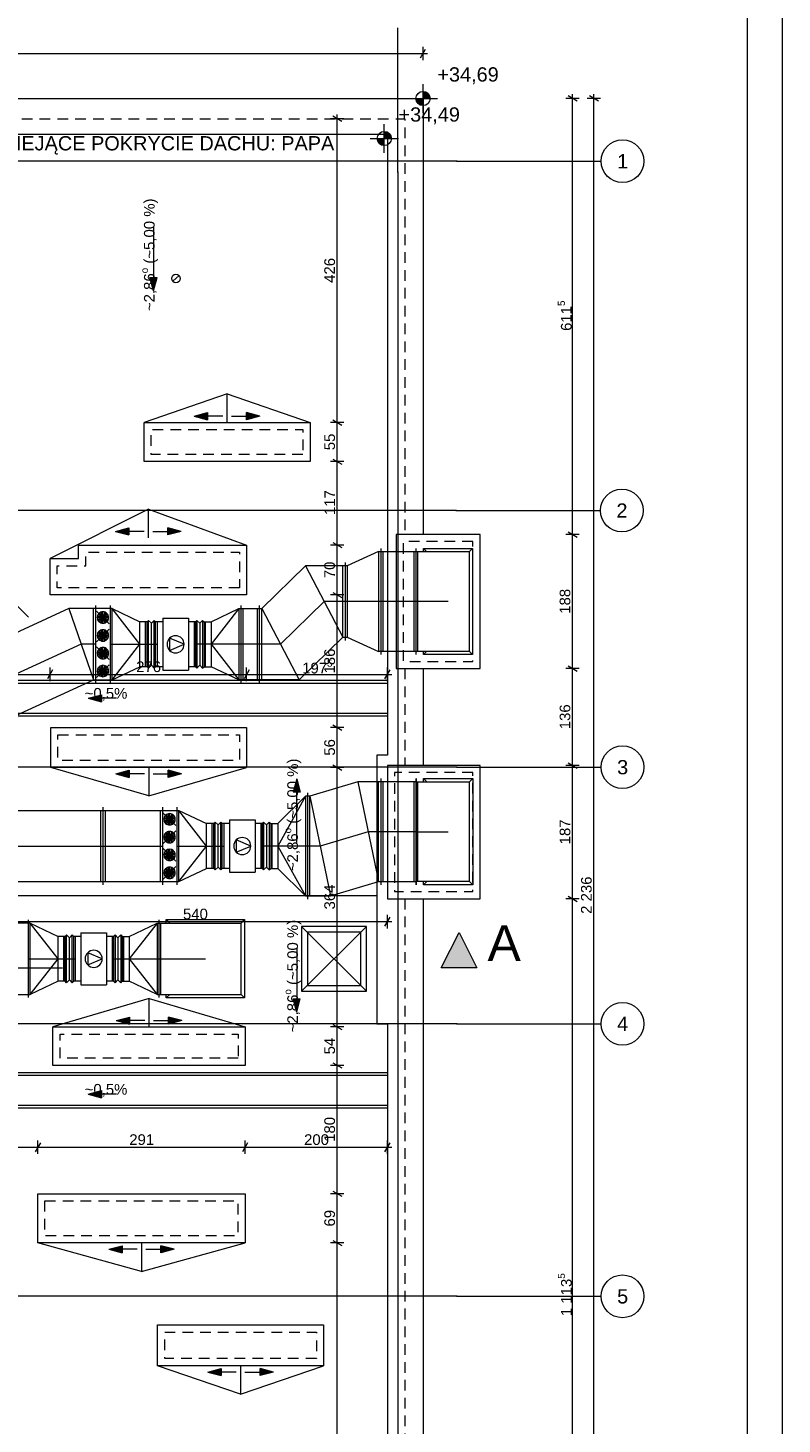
# Paper-space layout 'A-41 RZUT - DACH' of a CAD drawing. Header units: millimetres. Extents: x 0 to 594, y 0 to 450.
# Tile 14 of 15: x 488 to 594, y 153 to 349. Entities that reach past the tile are written whole.
import ezdxf
from ezdxf.xclip import XClip

# ---------------------------------------------------------------- set-up
doc = ezdxf.new("R2010")
doc.units = ezdxf.units.MM
doc.header["$MEASUREMENT"] = 0
doc.header["$XCLIPFRAME"] = 0
for name, pattern in [('ACAD_ISO03W100', [300, 120, -180]), ('DASHDOT', [254, 127, -63.5, 0, -63.5]), ('DASHDOTX2', [1000, 500, -250, 0, -250]), ('Przer. długie kreski', [2.5, 1.5, -1])]:
    doc.linetypes.add(name, pattern=pattern)
for name, color, linetype, lineweight, true_color in [('A_Arkusz_Nr_pióra__255', 7, 'Continuous', 15, 0x242424), ('A_osie_Nr_pióra__16', 7, 'Continuous', 5, 0x0f0f0f), ('A_osie_Nr_pióra__76', 7, 'Continuous', 5, 0x2d2d2d), ('A_sanitarne_Nr_pióra__6', 7, 'Continuous', 13, 0xa9a9a9)]:
    doc.layers.add(name, color=color, linetype=linetype, lineweight=lineweight, true_color=true_color)
for name, color, linetype in [('A_dach', 7, 'Continuous'), ('A_linie przekroju', 7, 'Continuous'), ('A_podrys', 7, 'Continuous'), ('A_wymiary', 7, 'Continuous')]:
    doc.layers.add(name, color=color, linetype=linetype)
for name, color, linetype, lineweight in [('A_dach_Nr_pióra__1', 7, 'Continuous', 20), ('A_dach_Nr_pióra__2', 8, 'Continuous', 13), ('A_linie przekroju_Nr_pióra__1', 7, 'Continuous', 20), ('A_wymiary_Nr_pióra__1', 7, 'Continuous', 20), ('A_wymiary_Nr_pióra__2', 8, 'Continuous', 13), ('A_ściany_Nr_pióra__1', 7, 'Continuous', 20), ('A_ściany_Nr_pióra__2', 8, 'Continuous', 13)]:
    doc.layers.add(name, color=color, linetype=linetype, lineweight=lineweight)
doc.styles.add('STYL_AUTOMATYCZNY_1', font='arial.ttf')
doc.styles.add('STYL_AUTOMATYCZNY_5', font='arial.ttf')

# ---------------------------------------------------------------- blocks, each defined once
blk = doc.blocks.new('Rysunek_1_1', base_point=(-1565.26, -200.27))
at = {"layer": 'A_dach', "linetype": 'Continuous', "lineweight": 13}
for points in [[(505.75, 311.65), (506.25, 313.51), (505.25, 313.51)], [(511.48, 294.06), (513.35, 293.56), (513.35, 294.56)], [(520.69, 294.06), (518.82, 294.56), (518.82, 293.56)], [(500.43, 277.89), (502.3, 277.39), (502.3, 278.39)], [(509.64, 277.89), (507.77, 278.39), (507.77, 277.39)], [(496.56, 254.48), (498.43, 253.98), (498.43, 254.98)], [(500.48, 243.88), (502.35, 243.38), (502.35, 244.38)], [(509.69, 243.88), (507.82, 244.38), (507.82, 243.38)], [(525.86, 243.16), (525.36, 241.29), (526.36, 241.29)], [(525.86, 210.45), (526.36, 212.32), (525.36, 212.32)], [(500.53, 209.26), (502.4, 208.76), (502.4, 209.76)], [(509.74, 209.26), (507.87, 209.76), (507.87, 208.76)], [(496.56, 198.94), (498.43, 198.44), (498.43, 199.44)], [(499.46, 177.18), (501.33, 176.68), (501.33, 177.68)], [(508.67, 177.18), (506.8, 177.68), (506.8, 176.68)], [(513.38, 159.95), (515.25, 159.45), (515.25, 160.45)], [(522.59, 159.95), (520.72, 160.45), (520.72, 159.45)]]:
    blk.add_hatch(color=8, dxfattribs=at).paths.add_polyline_path(points)
at = {"layer": 'A_linie przekroju', "linetype": 'Continuous', "lineweight": 0, "true_color": 0x000000}
blk.add_hatch(color=18, dxfattribs=at).paths.add_polyline_path([(551.15, 216.64), (548.65, 221.64), (546.15, 216.64)])
at = {"layer": 'A_wymiary', "linetype": 'Continuous', "lineweight": 13}
for points in [[(543.6, 338.62), (544.6, 338.62), (544.53, 339), (544.31, 339.32), (543.99, 339.54), (543.6, 339.62)], [(543.6, 338.62), (542.6, 338.62), (542.68, 338.23), (542.9, 337.91), (543.22, 337.69), (543.6, 337.62)], [(538.15, 333), (537.15, 333), (537.22, 332.62), (537.44, 332.29), (537.76, 332.08), (538.15, 332)], [(538.15, 333), (539.15, 333), (539.07, 333.38), (538.85, 333.71), (538.53, 333.92), (538.15, 334)]]:
    blk.add_hatch(color=8, dxfattribs=at).paths.add_polyline_path(points)
at = {"layer": 'A_dach_Nr_pióra__1', "color": 7, "linetype": 'Continuous', "lineweight": 20}
blk.add_line((509.36, 313.77), (508.47, 312.97), dxfattribs=at)
at = {"layer": 'A_dach_Nr_pióra__1', "color": 7, "linetype": 'Continuous', "lineweight": 20, "flags": 128}
for points in [[(527.73, 287.67), (504.43, 287.67), (504.43, 293.17), (527.73, 293.17)], [(551.6, 277.45), (539.81, 277.45), (539.81, 258.65), (551.6, 258.65)], [(518.83, 268.97), (491.23, 268.97), (491.23, 274.07), (495.23, 274.07), (495.23, 275.97), (518.83, 275.97)], [(491.33, 250.37), (518.83, 250.37), (518.83, 244.77), (491.33, 244.77)], [(551.6, 245.05), (538.58, 245.05), (538.58, 226.35), (551.6, 226.35)], [(518.63, 202.97), (491.63, 202.97), (491.63, 208.37), (518.63, 208.37)], [(489.51, 184.97), (518.61, 184.97), (518.61, 178.07), (489.51, 178.07)], [(529.63, 160.84), (506.33, 160.84), (506.33, 166.57), (529.63, 166.57)]]:
    blk.add_lwpolyline(points, close=True, dxfattribs=at)
at = {"layer": 'A_dach_Nr_pióra__1', "color": 7, "linetype": 'Continuous', "lineweight": 20}
blk.add_circle((508.91, 313.37), 0.6, dxfattribs=at)
at = {"layer": 'A_dach_Nr_pióra__2', "color": 8, "linetype": 'Continuous', "lineweight": 13}
for p, q in [((505.75, 320.56), (505.75, 313.51)), ((505.25, 313.51), (506.25, 313.51)), ((505.75, 311.65), (505.25, 313.51)), ((505.75, 311.65), (506.25, 313.51)), ((516.08, 297.17), (504.43, 293.17)), ((516.08, 293.17), (516.08, 297.17)), ((516.08, 297.17), (527.73, 293.17)), ((511.48, 294.06), (513.35, 294.56)), ((511.48, 294.06), (513.35, 293.56)), ((513.35, 294.56), (513.35, 293.56)), ((515.48, 294.06), (513.35, 294.06)), ((516.69, 294.06), (518.82, 294.06)), ((518.82, 293.56), (518.82, 294.56)), ((520.69, 294.06), (518.82, 294.56)), ((520.69, 294.06), (518.82, 293.56)), ((505.03, 281), (491.23, 274.07)), ((505.03, 277), (505.03, 281)), ((505.03, 281), (518.83, 275.97)), ((500.43, 277.89), (502.3, 278.39)), ((502.3, 278.39), (502.3, 277.39)), ((507.77, 277.39), (507.77, 278.39)), ((509.64, 277.89), (507.77, 278.39)), ((488.2, 265.86), (477.19, 276.87)), ((500.43, 277.89), (502.3, 277.39)), ((504.43, 277.89), (502.3, 277.89)), ((505.64, 277.89), (507.77, 277.89)), ((509.64, 277.89), (507.77, 277.39)), ((359.89, 257), (538.6, 257)), ((360.09, 256.6), (538.6, 256.6)), ((496.56, 254.48), (498.43, 254.98)), ((498.43, 254.98), (498.43, 253.98)), ((496.56, 254.48), (498.43, 253.98)), ((500.56, 254.48), (498.43, 254.48)), ((484.2, 252.4), (538.6, 252.4)), ((484.6, 252), (538.6, 252)), ((505.08, 240.77), (491.33, 244.77)), ((500.48, 243.88), (502.35, 244.38)), ((500.48, 243.88), (502.35, 243.38)), ((502.35, 244.38), (502.35, 243.38)), ((504.48, 243.88), (502.35, 243.88)), ((505.08, 244.77), (505.08, 240.77)), ((505.08, 240.77), (518.83, 244.77)), ((505.69, 243.88), (507.82, 243.88)), ((507.82, 243.38), (507.82, 244.38)), ((509.69, 243.88), (507.82, 244.38)), ((509.69, 243.88), (507.82, 243.38)), ((525.86, 243.16), (525.36, 241.29)), ((525.86, 243.16), (526.36, 241.29)), ((526.36, 241.29), (525.36, 241.29)), ((525.86, 234.24), (525.86, 241.29)), ((344.31, 226.81), (537.1, 226.81)), ((525.86, 219.37), (525.86, 212.32)), ((505.13, 212.37), (491.63, 208.37)), ((505.13, 208.37), (505.13, 212.37)), ((505.13, 212.37), (518.63, 208.37)), ((525.36, 212.32), (526.36, 212.32)), ((525.86, 210.45), (525.36, 212.32)), ((525.86, 210.45), (526.36, 212.32)), ((500.53, 209.26), (502.4, 209.76)), ((502.4, 209.76), (502.4, 208.76)), ((507.87, 208.76), (507.87, 209.76)), ((509.74, 209.26), (507.87, 209.76)), ((500.53, 209.26), (502.4, 208.76)), ((504.53, 209.26), (502.4, 209.26)), ((505.74, 209.26), (507.87, 209.26)), ((509.74, 209.26), (507.87, 208.76)), ((484.6, 202), (538.6, 202)), ((484.2, 201.6), (538.6, 201.6)), ((496.56, 198.94), (498.43, 199.44)), ((496.56, 198.94), (498.43, 198.44)), ((498.43, 199.44), (498.43, 198.44)), ((500.56, 198.94), (498.43, 198.94)), ((359.09, 197), (538.6, 197)), ((359.23, 197.4), (538.6, 197.4)), ((504.06, 174.07), (489.51, 178.07)), ((499.46, 177.18), (501.33, 177.68)), ((499.46, 177.18), (501.33, 176.68)), ((501.33, 177.68), (501.33, 176.68)), ((503.46, 177.18), (501.33, 177.18)), ((504.06, 178.07), (504.06, 174.07)), ((504.06, 174.07), (518.61, 178.07)), ((504.67, 177.18), (506.8, 177.18)), ((506.8, 176.68), (506.8, 177.68)), ((508.67, 177.18), (506.8, 177.68)), ((508.67, 177.18), (506.8, 176.68)), ((517.98, 156.84), (506.33, 160.84)), ((517.98, 160.84), (517.98, 156.84)), ((517.98, 156.84), (529.63, 160.84)), ((513.38, 159.95), (515.25, 160.45)), ((513.38, 159.95), (515.25, 159.45)), ((515.25, 160.45), (515.25, 159.45)), ((517.38, 159.95), (515.25, 159.95)), ((518.59, 159.95), (520.72, 159.95)), ((520.72, 159.45), (520.72, 160.45)), ((522.59, 159.95), (520.72, 160.45)), ((522.59, 159.95), (520.72, 159.45))]:
    blk.add_line(p, q, dxfattribs=at)
at = {"layer": 'A_dach_Nr_pióra__2', "color": 8, "linetype": 'Przer. długie kreski', "lineweight": 13, "flags": 128}
for points in [[(526.73, 288.67), (505.43, 288.67), (505.43, 292.17), (526.73, 292.17)], [(550.6, 276.45), (540.81, 276.45), (540.81, 259.65), (550.6, 259.65)], [(517.83, 269.97), (492.23, 269.97), (492.23, 273.07), (496.23, 273.07), (496.23, 274.97), (517.83, 274.97)], [(492.33, 249.37), (517.83, 249.37), (517.83, 245.77), (492.33, 245.77)], [(550.6, 244.05), (539.58, 244.05), (539.58, 227.35), (550.6, 227.35)], [(517.63, 203.97), (492.63, 203.97), (492.63, 207.37), (517.63, 207.37)], [(490.51, 183.97), (517.61, 183.97), (517.61, 179.07), (490.51, 179.07)], [(528.63, 161.84), (507.33, 161.84), (507.33, 165.57), (528.63, 165.57)]]:
    blk.add_lwpolyline(points, close=True, dxfattribs=at)
at = {"layer": 'A_linie przekroju_Nr_pióra__1', "color": 7, "linetype": 'ACAD_ISO03W100', "lineweight": 20}
blk.add_line((72.96, 216.64), (546.15, 216.64), dxfattribs=at)
at = {"layer": 'A_linie przekroju_Nr_pióra__1', "color": 7, "linetype": 'Continuous', "lineweight": 20, "flags": 128}
blk.add_lwpolyline([(551.15, 216.64), (546.15, 216.64), (548.65, 221.64)], close=True, dxfattribs=at)
at = {"layer": 'A_osie_Nr_pióra__16', "color": 250, "linetype": 'DASHDOTX2', "lineweight": 5, "true_color": 0x0f0f0f}
for p, q in [((540.04, 328.26), (540.04, 348.52)), ((548.35, 329.81), (79.73, 329.81)), ((548.35, 329.81), (568.6, 329.81)), ((540.04, 328.26), (540.04, 128.77)), ((548.25, 280.81), (79.73, 280.81)), ((548.25, 280.81), (568.5, 280.81)), ((548.35, 244.81), (79.73, 244.81)), ((548.35, 244.81), (568.6, 244.81)), ((548.35, 208.81), (79.73, 208.81)), ((548.35, 208.81), (568.6, 208.81)), ((548.35, 170.58), (79.73, 170.58)), ((548.35, 170.58), (568.6, 170.58))]:
    blk.add_line(p, q, dxfattribs=at)
for p in [(548.35, 329.81), (548.35, 329.81), (540.04, 328.26), (540.04, 328.26), (548.25, 280.81), (548.25, 280.81), (548.35, 244.81), (548.35, 244.81), (548.35, 208.81), (548.35, 208.81), (548.35, 170.58), (548.35, 170.58)]:
    blk.add_point(p, dxfattribs=at)
at = {"layer": 'A_osie_Nr_pióra__76', "color": 250, "linetype": 'Continuous', "lineweight": 5, "true_color": 0x2d2d2d}
for centre in [(571.6, 329.81), (571.5, 280.81), (571.6, 244.81), (571.6, 208.81), (571.6, 170.58)]:
    blk.add_circle(centre, 3, dxfattribs=at)
at = {"layer": 'A_sanitarne_Nr_pióra__6', "color": 253, "linetype": 'Continuous', "lineweight": 13, "true_color": 0xa9a9a9}
for p, q in [((537.35, 275.05), (532.95, 273.05)), ((537.35, 275.05), (550.1, 275.05)), ((537.35, 275.05), (537.35, 261.05)), ((537.65, 275.5), (537.65, 260.6)), ((537.95, 275.05), (537.95, 261.05)), ((542.3, 275.05), (542.3, 261.05)), ((542.6, 275.5), (542.6, 260.6)), ((542.8, 275.05), (542.8, 261.05)), ((543.65, 275.5), (544.1, 275.05)), ((543.65, 275.5), (550.55, 275.5)), ((543.65, 275.05), (543.65, 275.5)), ((550.55, 275.5), (550.1, 275.05)), ((550.1, 261.05), (550.1, 275.05)), ((550.55, 275.5), (550.55, 260.6)), ((527.09, 273.05), (520.95, 267.05)), ((527.09, 273.05), (532.35, 263.05)), ((532.95, 273.05), (527.09, 273.05)), ((532.35, 263.05), (532.35, 273.05)), ((532.65, 273.5), (532.65, 262.6)), ((532.95, 273.05), (532.95, 263.05)), ((493.88, 267.05), (482.95, 262.05)), ((493.88, 267.05), (497.35, 257.05)), ((499.95, 267.05), (493.88, 267.05)), ((497.35, 257.05), (497.35, 267.05)), ((497.65, 256.6), (497.65, 267.5)), ((497.77, 266.68), (499.54, 264.91)), ((499.12, 265.15), (498.18, 266.44)), ((499.12, 266.44), (498.18, 265.15)), ((498.9, 265.04), (498.41, 266.56)), ((498.9, 266.56), (498.41, 265.04)), ((498.65, 265), (498.65, 266.6)), ((499.65, 267.5), (499.65, 256.6)), ((503.85, 262.05), (499.95, 267.05)), ((499.95, 267.05), (503.85, 265.2)), ((499.95, 257.05), (499.95, 267.05)), ((513.85, 265.2), (517.75, 267.05)), ((517.75, 267.05), (513.85, 262.05)), ((517.75, 267.05), (517.75, 257.05)), ((517.75, 267.05), (520.95, 267.05)), ((518.05, 256.6), (518.05, 267.5)), ((518.35, 257.05), (518.35, 267.05)), ((520.35, 257.05), (520.35, 267.05)), ((520.65, 256.6), (520.65, 267.5)), ((520.95, 267.05), (526.22, 257.05)), ((520.95, 257.05), (520.95, 267.05)), ((499.45, 265.8), (497.85, 265.8)), ((499.41, 265.55), (497.89, 266.04)), ((499.41, 266.04), (497.89, 265.55)), ((499.3, 265.33), (498.01, 266.27)), ((499.3, 266.27), (498.01, 265.33)), ((504.85, 265.2), (503.85, 265.2)), ((503.85, 258.9), (503.85, 265.2)), ((504.65, 258.9), (504.65, 265.2)), ((505.05, 265.4), (504.85, 265.2)), ((504.85, 258.9), (504.85, 265.2)), ((505.05, 258.7), (505.05, 265.4)), ((505.45, 265), (505.05, 265.4)), ((505.85, 265.4), (505.45, 265)), ((505.45, 259.1), (505.45, 265)), ((505.85, 258.7), (505.85, 265.4)), ((506.05, 265.2), (505.85, 265.4)), ((506.05, 258.9), (506.05, 265.2)), ((507.05, 265.2), (506.05, 265.2)), ((506.25, 265.2), (506.25, 258.9)), ((507.05, 265.7), (507.05, 258.4)), ((507.05, 265.7), (510.65, 265.7)), ((510.65, 265.7), (510.65, 258.4)), ((511.65, 265.2), (510.65, 265.2)), ((511.45, 265.2), (511.45, 258.9)), ((511.65, 265.2), (511.85, 265.4)), ((511.65, 265.2), (511.65, 258.9)), ((511.85, 265.4), (511.85, 258.7)), ((511.85, 265.4), (512.25, 265)), ((512.25, 265), (512.65, 265.4)), ((512.25, 265), (512.25, 259.1)), ((512.65, 265.4), (512.65, 258.7)), ((512.65, 265.4), (512.85, 265.2)), ((512.85, 265.2), (513.85, 265.2)), ((512.85, 265.2), (512.85, 258.9)), ((513.05, 258.9), (513.05, 265.2)), ((513.85, 265.2), (513.85, 258.9)), ((499.54, 264.18), (497.77, 262.41)), ((499.45, 263.3), (497.85, 263.3)), ((499.41, 263.05), (497.89, 263.54)), ((499.41, 263.54), (497.89, 263.05)), ((499.3, 262.83), (498.01, 263.77)), ((499.3, 263.77), (498.01, 262.83)), ((499.12, 262.65), (498.18, 263.94)), ((499.12, 263.94), (498.18, 262.65)), ((498.9, 262.54), (498.41, 264.06)), ((498.9, 264.06), (498.41, 262.54)), ((498.65, 262.5), (498.65, 264.1)), ((510.05, 262.05), (508.01, 262.9)), ((508.01, 262.9), (508.01, 261.2)), ((526.22, 257.05), (532.35, 263.05)), ((532.35, 263.05), (532.95, 263.05)), ((532.95, 263.05), (537.35, 261.05)), ((497.77, 261.68), (499.54, 259.91)), ((499.45, 260.8), (497.85, 260.8)), ((499.41, 260.55), (497.89, 261.04)), ((499.41, 261.04), (497.89, 260.55)), ((499.3, 260.33), (498.01, 261.27)), ((499.3, 261.27), (498.01, 260.33)), ((499.12, 260.15), (498.18, 261.44)), ((499.12, 261.44), (498.18, 260.15)), ((498.9, 260.04), (498.41, 261.56)), ((498.9, 261.56), (498.41, 260.04)), ((498.65, 260), (498.65, 261.6)), ((499.95, 257.05), (503.85, 262.05)), ((508.01, 261.2), (510.05, 262.05)), ((513.85, 262.05), (517.75, 257.05)), ((550.1, 261.05), (537.35, 261.05)), ((543.65, 260.6), (544.1, 261.05)), ((543.65, 260.6), (543.65, 261.05)), ((550.55, 260.6), (543.65, 260.6)), ((550.1, 261.05), (550.55, 260.6)), ((499.54, 259.18), (497.77, 257.41)), ((499.41, 258.05), (497.89, 258.54)), ((499.41, 258.54), (497.89, 258.05)), ((499.3, 257.83), (498.01, 258.77)), ((499.3, 258.77), (498.01, 257.83)), ((499.12, 257.65), (498.18, 258.94)), ((499.12, 258.94), (498.18, 257.65)), ((498.9, 257.54), (498.41, 259.06)), ((498.9, 259.06), (498.41, 257.54)), ((498.65, 257.5), (498.65, 259.1)), ((499.95, 257.05), (503.85, 258.9)), ((504.85, 258.9), (503.85, 258.9)), ((505.05, 258.7), (504.85, 258.9)), ((505.45, 259.1), (505.05, 258.7)), ((505.85, 258.7), (505.45, 259.1)), ((506.05, 258.9), (505.85, 258.7)), ((507.05, 258.9), (506.05, 258.9)), ((511.65, 258.9), (510.65, 258.9)), ((511.65, 258.9), (511.85, 258.7)), ((511.85, 258.7), (512.25, 259.1)), ((512.25, 259.1), (512.65, 258.7)), ((512.65, 258.7), (512.85, 258.9)), ((512.85, 258.9), (513.85, 258.9)), ((517.75, 257.05), (513.85, 258.9)), ((486.43, 252.05), (497.35, 257.05)), ((497.35, 257.05), (499.95, 257.05)), ((499.45, 258.3), (497.85, 258.3)), ((507.05, 258.4), (510.65, 258.4)), ((526.22, 257.05), (517.75, 257.05)), ((537.65, 243.2), (537.65, 228.3)), ((542.61, 228.3), (542.61, 243.2)), ((542.61, 243.2), (542.61, 228.3)), ((543.66, 243.2), (550.56, 243.2)), ((543.66, 243.2), (544.11, 242.75)), ((543.66, 242.75), (543.66, 243.2)), ((550.56, 243.2), (550.11, 242.75)), ((550.56, 243.2), (550.56, 228.3)), ((527.41, 226.3), (527.41, 241.2)), ((534.45, 242.75), (527.71, 240.75)), ((534.45, 242.75), (537.35, 228.75)), ((542.61, 242.75), (534.45, 242.75)), ((537.35, 228.75), (537.35, 242.75)), ((537.95, 242.75), (537.95, 228.75)), ((542.31, 242.75), (542.31, 228.75)), ((542.61, 242.75), (550.11, 242.75)), ((542.81, 242.75), (542.81, 228.75)), ((550.11, 228.75), (550.11, 242.75)), ((498.65, 239.2), (498.65, 228.3)), ((507.01, 239.2), (507.01, 228.3)), ((509.01, 239.2), (509.01, 228.3)), ((527.11, 240.75), (523.21, 236.9)), ((527.11, 240.75), (523.21, 233.75)), ((527.71, 240.75), (527.11, 240.75)), ((527.11, 240.75), (527.11, 226.75)), ((527.71, 240.75), (530.62, 226.75)), ((527.71, 226.75), (527.71, 240.75)), ((470.15, 238.75), (509.31, 238.75)), ((498.35, 228.75), (498.35, 238.75)), ((498.95, 238.75), (498.95, 228.75)), ((506.71, 238.75), (506.71, 228.75)), ((507.13, 238.38), (508.9, 236.61)), ((508.81, 237.5), (507.21, 237.5)), ((508.77, 237.25), (507.25, 237.74)), ((508.77, 237.74), (507.25, 237.25)), ((508.66, 237.03), (507.37, 237.97)), ((508.66, 237.97), (507.37, 237.03)), ((508.48, 236.85), (507.54, 238.14)), ((508.48, 238.14), (507.54, 236.85)), ((508.26, 236.74), (507.77, 238.26)), ((508.26, 238.26), (507.77, 236.74)), ((508.01, 236.7), (508.01, 238.3)), ((513.21, 233.75), (509.31, 238.75)), ((509.31, 238.75), (513.21, 236.9)), ((509.31, 228.75), (509.31, 238.75)), ((514.41, 237.1), (514.21, 236.9)), ((514.41, 230.4), (514.41, 237.1)), ((514.81, 236.7), (514.41, 237.1)), ((515.21, 237.1), (514.81, 236.7)), ((515.21, 230.4), (515.21, 237.1)), ((515.41, 236.9), (515.21, 237.1)), ((516.41, 237.4), (516.41, 230.1)), ((516.41, 237.4), (520.01, 237.4)), ((520.01, 237.4), (520.01, 230.1)), ((521.01, 236.9), (521.21, 237.1)), ((521.21, 237.1), (521.21, 230.4)), ((521.21, 237.1), (521.61, 236.7)), ((521.61, 236.7), (522.01, 237.1)), ((522.01, 237.1), (522.01, 230.4)), ((522.01, 237.1), (522.21, 236.9)), ((508.9, 235.88), (507.13, 234.11)), ((508.77, 234.75), (507.25, 235.24)), ((508.77, 235.24), (507.25, 234.75)), ((508.66, 234.53), (507.37, 235.47)), ((508.66, 235.47), (507.37, 234.53)), ((508.48, 234.35), (507.54, 235.64)), ((508.48, 235.64), (507.54, 234.35)), ((508.26, 234.24), (507.77, 235.76)), ((508.26, 235.76), (507.77, 234.24)), ((508.01, 234.2), (508.01, 235.8)), ((514.21, 236.9), (513.21, 236.9)), ((513.21, 230.6), (513.21, 236.9)), ((514.01, 230.6), (514.01, 236.9)), ((514.21, 230.6), (514.21, 236.9)), ((514.81, 230.8), (514.81, 236.7)), ((515.41, 230.6), (515.41, 236.9)), ((516.41, 236.9), (515.41, 236.9)), ((515.61, 236.9), (515.61, 230.6)), ((521.01, 236.9), (520.01, 236.9)), ((520.81, 236.9), (520.81, 230.6)), ((521.01, 236.9), (521.01, 230.6)), ((521.61, 236.7), (521.61, 230.8)), ((522.21, 236.9), (523.21, 236.9)), ((522.21, 236.9), (522.21, 230.6)), ((522.41, 230.6), (522.41, 236.9)), ((523.21, 236.9), (523.21, 230.6)), ((507.13, 233.38), (508.9, 231.61)), ((508.81, 235), (507.21, 235)), ((508.48, 231.85), (507.54, 233.14)), ((508.48, 233.14), (507.54, 231.85)), ((508.26, 231.74), (507.77, 233.26)), ((508.26, 233.26), (507.77, 231.74)), ((508.01, 231.7), (508.01, 233.3)), ((509.31, 228.75), (513.21, 233.75)), ((519.41, 233.75), (517.37, 234.6)), ((517.37, 234.6), (517.37, 232.9)), ((517.37, 232.9), (519.41, 233.75)), ((523.21, 233.75), (527.11, 226.75)), ((508.81, 232.5), (507.21, 232.5)), ((508.77, 232.25), (507.25, 232.74)), ((508.77, 232.74), (507.25, 232.25)), ((508.66, 232.03), (507.37, 232.97)), ((508.66, 232.97), (507.37, 232.03)), ((508.9, 230.88), (507.13, 229.11)), ((508.81, 230), (507.21, 230)), ((508.77, 229.75), (507.25, 230.24)), ((508.77, 230.24), (507.25, 229.75)), ((508.66, 229.53), (507.37, 230.47)), ((508.66, 230.47), (507.37, 229.53)), ((508.48, 229.35), (507.54, 230.64)), ((508.48, 230.64), (507.54, 229.35)), ((508.26, 229.24), (507.77, 230.76)), ((508.26, 230.76), (507.77, 229.24)), ((508.01, 229.2), (508.01, 230.8)), ((509.31, 228.75), (513.21, 230.6)), ((514.21, 230.6), (513.21, 230.6)), ((514.41, 230.4), (514.21, 230.6)), ((514.81, 230.8), (514.41, 230.4)), ((515.21, 230.4), (514.81, 230.8)), ((515.41, 230.6), (515.21, 230.4)), ((516.41, 230.6), (515.41, 230.6)), ((516.41, 230.1), (520.01, 230.1)), ((521.01, 230.6), (520.01, 230.6)), ((521.01, 230.6), (521.21, 230.4)), ((521.21, 230.4), (521.61, 230.8)), ((521.61, 230.8), (522.01, 230.4)), ((522.01, 230.4), (522.21, 230.6)), ((522.21, 230.6), (523.21, 230.6)), ((527.11, 226.75), (523.21, 230.6)), ((470.15, 228.75), (509.31, 228.75)), ((530.62, 226.75), (537.35, 228.75)), ((537.35, 228.75), (542.61, 228.75)), ((550.11, 228.75), (542.61, 228.75)), ((543.66, 228.3), (544.11, 228.75)), ((543.66, 228.3), (543.66, 228.75)), ((550.56, 228.3), (543.66, 228.3)), ((550.11, 228.75), (550.56, 228.3)), ((527.11, 226.75), (530.62, 226.75)), ((488.15, 223.38), (488.15, 212.48)), ((506.55, 212.48), (506.55, 223.38)), ((507.55, 223.43), (508.05, 222.93)), ((507.55, 223.43), (518.55, 223.43)), ((507.55, 222.93), (507.55, 223.43)), ((518.55, 223.43), (518.05, 222.93)), ((518.55, 223.43), (518.55, 212.43)), ((488.45, 222.93), (470.15, 222.93)), ((492.35, 217.93), (488.45, 222.93)), ((488.45, 222.93), (492.35, 221.08)), ((488.45, 212.93), (488.45, 222.93)), ((495.55, 221.58), (495.55, 214.28)), ((495.55, 221.58), (499.15, 221.58)), ((499.15, 221.58), (499.15, 214.28)), ((502.35, 221.08), (506.25, 222.93)), ((506.25, 222.93), (502.35, 217.93)), ((506.25, 222.93), (506.25, 212.93)), ((506.25, 222.93), (518.05, 222.93)), ((506.75, 222.93), (506.75, 212.93)), ((518.05, 212.93), (518.05, 222.93)), ((535.65, 222.48), (526.55, 222.48)), ((526.55, 222.48), (526.55, 213.38)), ((526.55, 213.38), (535.65, 222.48)), ((535.65, 213.38), (526.55, 222.48)), ((527.35, 221.68), (527.35, 214.18)), ((534.85, 221.68), (527.35, 221.68)), ((534.85, 214.18), (534.85, 221.68)), ((535.65, 213.38), (535.65, 222.48)), ((493.35, 221.08), (492.35, 221.08)), ((492.35, 214.78), (492.35, 221.08)), ((493.15, 214.78), (493.15, 221.08)), ((493.55, 221.28), (493.35, 221.08)), ((493.35, 214.78), (493.35, 221.08)), ((493.55, 214.58), (493.55, 221.28)), ((493.95, 220.88), (493.55, 221.28)), ((494.35, 221.28), (493.95, 220.88)), ((493.95, 214.98), (493.95, 220.88)), ((494.35, 214.58), (494.35, 221.28)), ((494.55, 221.08), (494.35, 221.28)), ((494.55, 214.78), (494.55, 221.08)), ((495.55, 221.08), (494.55, 221.08)), ((494.75, 221.08), (494.75, 214.78)), ((500.15, 221.08), (499.15, 221.08)), ((499.95, 221.08), (499.95, 214.78)), ((500.15, 221.08), (500.35, 221.28)), ((500.15, 221.08), (500.15, 214.78)), ((500.35, 221.28), (500.35, 214.58)), ((500.35, 221.28), (500.75, 220.88)), ((500.75, 220.88), (501.15, 221.28)), ((500.75, 220.88), (500.75, 214.98)), ((501.15, 221.28), (501.15, 214.58)), ((501.15, 221.28), (501.35, 221.08)), ((501.35, 221.08), (501.35, 214.78)), ((501.35, 221.08), (502.35, 221.08)), ((501.55, 221.08), (501.55, 214.78)), ((502.35, 221.08), (502.35, 214.78)), ((488.45, 212.93), (492.35, 217.93)), ((498.55, 217.93), (496.51, 218.78)), ((496.51, 218.78), (496.51, 217.08)), ((496.51, 217.08), (498.55, 217.93)), ((502.35, 217.93), (506.25, 212.93)), ((492.35, 214.78), (488.45, 212.93)), ((493.35, 214.78), (492.35, 214.78)), ((493.55, 214.58), (493.35, 214.78)), ((493.95, 214.98), (493.55, 214.58)), ((494.35, 214.58), (493.95, 214.98)), ((494.55, 214.78), (494.35, 214.58)), ((495.55, 214.78), (494.55, 214.78)), ((495.55, 214.28), (499.15, 214.28)), ((500.15, 214.78), (499.15, 214.78)), ((500.15, 214.78), (500.35, 214.58)), ((500.35, 214.58), (500.75, 214.98)), ((500.75, 214.98), (501.15, 214.58)), ((501.15, 214.58), (501.35, 214.78)), ((501.35, 214.78), (502.35, 214.78)), ((506.25, 212.93), (502.35, 214.78)), ((527.35, 214.18), (534.85, 214.18)), ((470.15, 212.93), (488.45, 212.93)), ((506.25, 212.93), (518.05, 212.93)), ((507.55, 212.43), (508.05, 212.93)), ((507.55, 212.43), (507.55, 212.93)), ((518.55, 212.43), (507.55, 212.43)), ((518.05, 212.93), (518.55, 212.43)), ((526.55, 213.38), (535.65, 213.38))]:
    blk.add_line(p, q, dxfattribs=at)
at = {"layer": 'A_sanitarne_Nr_pióra__6', "color": 253, "linetype": 'DASHDOT', "lineweight": 13, "true_color": 0xa9a9a9}
for p, q in [((529.72, 268.05), (523.59, 262.05)), ((547.1, 268.05), (529.72, 268.05)), ((495.62, 262.05), (484.69, 257.05)), ((497.65, 262.05), (495.62, 262.05)), ((499.65, 262.05), (506.25, 262.05)), ((523.59, 262.05), (511.45, 262.05)), ((535.9, 235.75), (529.17, 233.75)), ((542.61, 235.75), (535.9, 235.75)), ((542.61, 235.75), (547.11, 235.75)), ((470.15, 233.75), (507.01, 233.75)), ((509.01, 233.75), (515.61, 233.75)), ((529.17, 233.75), (520.81, 233.75)), ((488.15, 217.93), (494.75, 217.93)), ((499.95, 217.93), (513.05, 217.93))]:
    blk.add_line(p, q, dxfattribs=at)
at = {"layer": 'A_sanitarne_Nr_pióra__6', "color": 253, "linetype": 'Continuous', "lineweight": 13, "true_color": 0xa9a9a9, "flags": 128}
for points in [[(499.45, 265.8), (499.44, 265.95), (499.39, 266.1), (499.32, 266.24), (499.22, 266.36), (499.1, 266.46), (498.96, 266.54), (498.81, 266.58), (498.65, 266.6), (498.5, 266.58), (498.35, 266.54), (498.21, 266.46), (498.09, 266.36), (497.99, 266.24), (497.91, 266.1), (497.87, 265.95), (497.85, 265.8), (497.87, 265.64), (497.91, 265.49), (497.99, 265.35), (498.09, 265.23), (498.21, 265.13), (498.35, 265.06), (498.5, 265.01), (498.65, 265), (498.81, 265.01), (498.96, 265.06), (499.1, 265.13), (499.22, 265.23), (499.32, 265.35), (499.39, 265.49), (499.44, 265.64)], [(499.45, 263.3), (499.44, 263.45), (499.39, 263.6), (499.32, 263.74), (499.22, 263.86), (499.1, 263.96), (498.96, 264.04), (498.81, 264.08), (498.65, 264.1), (498.5, 264.08), (498.35, 264.04), (498.21, 263.96), (498.09, 263.86), (497.99, 263.74), (497.91, 263.6), (497.87, 263.45), (497.85, 263.3), (497.87, 263.14), (497.91, 262.99), (497.99, 262.85), (498.09, 262.73), (498.21, 262.63), (498.35, 262.56), (498.5, 262.51), (498.65, 262.5), (498.81, 262.51), (498.96, 262.56), (499.1, 262.63), (499.22, 262.73), (499.32, 262.85), (499.39, 262.99), (499.44, 263.14)], [(510.05, 262.05), (510.03, 262.28), (509.96, 262.51), (509.85, 262.71), (509.7, 262.9), (509.52, 263.04), (509.31, 263.16), (509.09, 263.22), (508.85, 263.25), (508.62, 263.22), (508.39, 263.16), (508.19, 263.04), (508.01, 262.9), (507.86, 262.71), (507.75, 262.51), (507.68, 262.28), (507.65, 262.05), (507.68, 261.81), (507.75, 261.59), (507.86, 261.38), (508.01, 261.2), (508.19, 261.05), (508.39, 260.94), (508.62, 260.87), (508.85, 260.85), (509.09, 260.87), (509.31, 260.94), (509.52, 261.05), (509.7, 261.2), (509.85, 261.38), (509.96, 261.59), (510.03, 261.81)], [(499.45, 260.8), (499.44, 260.95), (499.39, 261.1), (499.32, 261.24), (499.22, 261.36), (499.1, 261.46), (498.96, 261.54), (498.81, 261.58), (498.65, 261.6), (498.5, 261.58), (498.35, 261.54), (498.21, 261.46), (498.09, 261.36), (497.99, 261.24), (497.91, 261.1), (497.87, 260.95), (497.85, 260.8), (497.87, 260.64), (497.91, 260.49), (497.99, 260.35), (498.09, 260.23), (498.21, 260.13), (498.35, 260.06), (498.5, 260.01), (498.65, 260), (498.81, 260.01), (498.96, 260.06), (499.1, 260.13), (499.22, 260.23), (499.32, 260.35), (499.39, 260.49), (499.44, 260.64)], [(499.45, 258.3), (499.44, 258.45), (499.39, 258.6), (499.32, 258.74), (499.22, 258.86), (499.1, 258.96), (498.96, 259.04), (498.81, 259.08), (498.65, 259.1), (498.5, 259.08), (498.35, 259.04), (498.21, 258.96), (498.09, 258.86), (497.99, 258.74), (497.91, 258.6), (497.87, 258.45), (497.85, 258.3), (497.87, 258.14), (497.91, 257.99), (497.99, 257.85), (498.09, 257.73), (498.21, 257.63), (498.35, 257.56), (498.5, 257.51), (498.65, 257.5), (498.81, 257.51), (498.96, 257.56), (499.1, 257.63), (499.22, 257.73), (499.32, 257.85), (499.39, 257.99), (499.44, 258.14)], [(508.81, 237.5), (508.8, 237.65), (508.75, 237.8), (508.68, 237.94), (508.58, 238.06), (508.46, 238.16), (508.32, 238.24), (508.17, 238.28), (508.01, 238.3), (507.86, 238.28), (507.71, 238.24), (507.57, 238.16), (507.45, 238.06), (507.35, 237.94), (507.27, 237.8), (507.23, 237.65), (507.21, 237.5), (507.23, 237.34), (507.27, 237.19), (507.35, 237.05), (507.45, 236.93), (507.57, 236.83), (507.71, 236.76), (507.86, 236.71), (508.01, 236.7), (508.17, 236.71), (508.32, 236.76), (508.46, 236.83), (508.58, 236.93), (508.68, 237.05), (508.75, 237.19), (508.8, 237.34)], [(508.81, 235), (508.8, 235.15), (508.75, 235.3), (508.68, 235.44), (508.58, 235.56), (508.46, 235.66), (508.32, 235.74), (508.17, 235.78), (508.01, 235.8), (507.86, 235.78), (507.71, 235.74), (507.57, 235.66), (507.45, 235.56), (507.35, 235.44), (507.27, 235.3), (507.23, 235.15), (507.21, 235), (507.23, 234.84), (507.27, 234.69), (507.35, 234.55), (507.45, 234.43), (507.57, 234.33), (507.71, 234.26), (507.86, 234.21), (508.01, 234.2), (508.17, 234.21), (508.32, 234.26), (508.46, 234.33), (508.58, 234.43), (508.68, 234.55), (508.75, 234.69), (508.8, 234.84)], [(508.81, 232.5), (508.8, 232.65), (508.75, 232.8), (508.68, 232.94), (508.58, 233.06), (508.46, 233.16), (508.32, 233.24), (508.17, 233.28), (508.01, 233.3), (507.86, 233.28), (507.71, 233.24), (507.57, 233.16), (507.45, 233.06), (507.35, 232.94), (507.27, 232.8), (507.23, 232.65), (507.21, 232.5), (507.23, 232.34), (507.27, 232.19), (507.35, 232.05), (507.45, 231.93), (507.57, 231.83), (507.71, 231.76), (507.86, 231.71), (508.01, 231.7), (508.17, 231.71), (508.32, 231.76), (508.46, 231.83), (508.58, 231.93), (508.68, 232.05), (508.75, 232.19), (508.8, 232.34)], [(519.41, 233.75), (519.39, 233.98), (519.32, 234.21), (519.21, 234.41), (519.06, 234.6), (518.88, 234.74), (518.67, 234.86), (518.45, 234.92), (518.21, 234.95), (517.98, 234.92), (517.75, 234.86), (517.55, 234.74), (517.37, 234.6), (517.22, 234.41), (517.11, 234.21), (517.04, 233.98), (517.01, 233.75), (517.04, 233.51), (517.11, 233.29), (517.22, 233.08), (517.37, 232.9), (517.55, 232.75), (517.75, 232.64), (517.98, 232.57), (518.21, 232.55), (518.45, 232.57), (518.67, 232.64), (518.88, 232.75), (519.06, 232.9), (519.21, 233.08), (519.32, 233.29), (519.39, 233.51)], [(508.81, 230), (508.8, 230.15), (508.75, 230.3), (508.68, 230.44), (508.58, 230.56), (508.46, 230.66), (508.32, 230.74), (508.17, 230.78), (508.01, 230.8), (507.86, 230.78), (507.71, 230.74), (507.57, 230.66), (507.45, 230.56), (507.35, 230.44), (507.27, 230.3), (507.23, 230.15), (507.21, 230), (507.23, 229.84), (507.27, 229.69), (507.35, 229.55), (507.45, 229.43), (507.57, 229.33), (507.71, 229.26), (507.86, 229.21), (508.01, 229.2), (508.17, 229.21), (508.32, 229.26), (508.46, 229.33), (508.58, 229.43), (508.68, 229.55), (508.75, 229.69), (508.8, 229.84)], [(498.55, 217.93), (498.53, 218.16), (498.46, 218.39), (498.35, 218.59), (498.2, 218.78), (498.02, 218.92), (497.81, 219.04), (497.59, 219.1), (497.35, 219.13), (497.12, 219.1), (496.89, 219.04), (496.69, 218.92), (496.51, 218.78), (496.36, 218.59), (496.25, 218.39), (496.18, 218.16), (496.15, 217.93), (496.18, 217.69), (496.25, 217.47), (496.36, 217.26), (496.51, 217.08), (496.69, 216.93), (496.89, 216.82), (497.12, 216.75), (497.35, 216.73), (497.59, 216.75), (497.81, 216.82), (498.02, 216.93), (498.2, 217.08), (498.35, 217.26), (498.46, 217.47), (498.53, 217.69)]]:
    blk.add_lwpolyline(points, close=True, dxfattribs=at)
at = {"layer": 'A_sanitarne_Nr_pióra__6', "color": 253, "linetype": 'Continuous', "lineweight": 13, "true_color": 0xa9a9a9}
blk.add_circle((531.1, 218.01), 0.0005, dxfattribs=at)
at = {"layer": 'A_wymiary_Nr_pióra__1', "color": 7, "linetype": 'Continuous', "lineweight": 20}
for p, q in [((543.24, 344.3), (543.96, 345.55)), ((565.21, 338.26), (563.96, 338.98)), ((568.21, 338.26), (566.96, 338.98)), ((532.18, 335.41), (530.93, 336.13)), ((530.93, 293.53), (532.18, 292.81)), ((530.93, 288.03), (532.18, 287.31)), ((530.93, 276.33), (532.18, 275.61)), ((563.96, 277.81), (565.21, 277.09)), ((530.93, 269.33), (532.18, 268.61)), ((563.96, 259.01), (565.21, 258.29)), ((491.59, 258.46), (490.87, 257.21)), ((519.19, 258.46), (518.47, 257.21)), ((538.24, 257.21), (538.96, 258.46)), ((530.93, 250.73), (532.18, 250.01)), ((530.93, 245.13), (532.18, 244.41)), ((563.96, 245.41), (565.21, 244.69)), ((563.96, 226.71), (565.21, 225.99)), ((538.24, 222.52), (538.96, 223.77)), ((530.93, 208.73), (532.18, 208.01)), ((530.93, 203.33), (532.18, 202.61)), ((489.87, 192.12), (489.15, 190.87)), ((518.97, 192.12), (518.25, 190.87)), ((538.24, 190.87), (538.96, 192.12)), ((530.93, 185.33), (532.18, 184.61)), ((530.93, 178.43), (532.18, 177.71))]:
    blk.add_line(p, q, dxfattribs=at)
at = {"layer": 'A_wymiary_Nr_pióra__2', "color": 8, "linetype": 'Continuous', "lineweight": 13}
for p, q in [((75.2, 344.93), (543.6, 344.93)), ((543.6, 343.99), (543.6, 345.87)), ((543.6, 344.93), (544.22, 344.93)), ((543.6, 336.62), (543.6, 340.62)), ((564.59, 338.62), (564.59, 339.23)), ((567.59, 338.62), (567.59, 339.23)), ((541.6, 338.62), (545.6, 338.62)), ((565.52, 338.62), (563.65, 338.62)), ((564.59, 277.45), (564.59, 338.62)), ((568.52, 338.62), (566.65, 338.62)), ((567.59, 115), (567.59, 338.62)), ((532.49, 335.77), (530.61, 335.77)), ((531.55, 335.77), (531.55, 336.38)), ((531.55, 293.17), (531.55, 335.77)), ((538.15, 331), (538.15, 335)), ((536.15, 333), (540.15, 333)), ((532.49, 293.17), (530.61, 293.17)), ((531.55, 287.67), (531.55, 293.17)), ((532.49, 287.67), (530.61, 287.67)), ((531.55, 275.97), (531.55, 287.67)), ((565.52, 277.45), (563.65, 277.45)), ((564.59, 258.65), (564.59, 277.45)), ((532.49, 275.97), (530.61, 275.97)), ((531.55, 268.97), (531.55, 275.97)), ((532.49, 268.97), (530.61, 268.97)), ((531.55, 250.37), (531.55, 268.97)), ((491.23, 256.89), (491.23, 258.77)), ((518.83, 256.89), (518.83, 258.77)), ((538.6, 256.89), (538.6, 258.77)), ((565.52, 258.65), (563.65, 258.65)), ((564.59, 245.05), (564.59, 258.65)), ((453.63, 257.83), (491.23, 257.83)), ((491.23, 257.83), (518.83, 257.83)), ((518.83, 257.83), (538.6, 257.83)), ((538.6, 257.83), (539.22, 257.83)), ((532.49, 250.37), (530.61, 250.37)), ((531.55, 244.77), (531.55, 250.37)), ((565.52, 245.05), (563.65, 245.05)), ((564.59, 226.35), (564.59, 245.05)), ((532.49, 244.77), (530.61, 244.77)), ((531.55, 208.37), (531.55, 244.77)), ((565.52, 226.35), (563.65, 226.35)), ((564.59, 115), (564.59, 226.35)), ((538.6, 222.2), (538.6, 224.08)), ((484.6, 223.14), (538.6, 223.14)), ((538.6, 223.14), (539.22, 223.14)), ((532.49, 208.37), (530.61, 208.37)), ((531.55, 202.97), (531.55, 208.37)), ((532.49, 202.97), (530.61, 202.97)), ((531.55, 184.97), (531.55, 202.97)), ((489.51, 190.56), (489.51, 192.43)), ((518.61, 190.56), (518.61, 192.43)), ((538.6, 190.56), (538.6, 192.43)), ((454.31, 191.49), (489.51, 191.49)), ((489.51, 191.49), (518.61, 191.49)), ((518.61, 191.49), (538.6, 191.49)), ((538.6, 191.49), (539.22, 191.49)), ((532.49, 184.97), (530.61, 184.97)), ((531.55, 178.07), (531.55, 184.97)), ((532.49, 178.07), (530.61, 178.07)), ((531.55, 117.84), (531.55, 178.07))]:
    blk.add_line(p, q, dxfattribs=at)
for centre in [(543.6, 338.62), (538.15, 333)]:
    blk.add_circle(centre, 1, dxfattribs=at)
at = {"layer": 'A_ściany_Nr_pióra__1', "color": 7, "linetype": 'Continuous', "lineweight": 20, "flags": 128}
for points in [[(75.2, 274.78), (75.2, 338.62), (543.6, 338.62), (543.6, 277.45)], [(80.2, 245.39), (80.2, 333.62), (538.6, 333.62), (538.6, 246.48), (537.1, 246.48), (537.1, 208.81), (538.6, 208.81), (538.6, 120), (80.2, 120), (80.2, 208.19)], [(543.6, 258.65), (543.6, 245.05)], [(543.6, 226.35), (543.6, 115), (75.2, 115), (75.2, 256.98)]]:
    blk.add_lwpolyline(points, dxfattribs=at)
at = {"layer": 'A_ściany_Nr_pióra__1', "color": 7, "linetype": 'Przer. długie kreski', "lineweight": 20, "flags": 128}
blk.add_lwpolyline([(541.03, 258.65), (541.03, 245.05)], dxfattribs=at)
at = {"layer": 'A_ściany_Nr_pióra__2', "color": 8, "linetype": 'Przer. długie kreski', "lineweight": 13, "flags": 128}
for points in [[(78.25, 274.78), (78.25, 335.77), (541.03, 335.77), (541.03, 277.45)], [(541.03, 226.35), (541.03, 117.84), (78.25, 117.84), (78.25, 208.19)]]:
    blk.add_lwpolyline(points, dxfattribs=at)
at = {"layer": 'A_dach_Nr_pióra__2', "color": 8, "linetype": 'Continuous', "lineweight": 13, "attachment_point": 5, "style": 'STYL_AUTOMATYCZNY_1'}
for s, insert, char_height in [('\\A1;{\\pqc;\\fArial|b0|i0|c238|p0;\\W1.000000;ISTNIEJĄCE POKRYCIE DACHU: PAPA}', (505.6, 332.04), 2), ('\\A1;{\\pqc;\\fArial|b0|i0|c238|p0;\\W1.000000;~0,5%}', (499.09, 255.03), 1.5), ('\\A1;{\\pqc;\\fArial|b0|i0|c238|p0;\\W1.000000;~0,5%}', (499.09, 199.48), 1.5)]:
    blk.add_mtext(s, dxfattribs=dict(at, insert=insert, char_height=char_height))
at = {"layer": 'A_dach_Nr_pióra__2', "color": 8, "linetype": 'Continuous', "lineweight": 13, "char_height": 1.5, "attachment_point": 5, "rotation": 90, "style": 'STYL_AUTOMATYCZNY_1'}
for insert in [(505.17, 316.69), (525.29, 238.12), (525.29, 215.5)]:
    blk.add_mtext('\\A1;{\\pqc;\\fArial|b0|i0|c238|p0;\\W1.000000;~2,86\\fArial|b0|i0|c238|p0;\\W1.000000;\\A1{\\H.66x;\\So^  ;}\\fArial|b0|i0|c238|p0;\\W1.000000; (~5,00 %)}', dxfattribs=dict(at, insert=insert))
at = {"layer": 'A_linie przekroju_Nr_pióra__1', "color": 7, "linetype": 'Continuous', "lineweight": 20, "insert": (552.65, 217.64), "char_height": 5, "attachment_point": 7, "style": 'STYL_AUTOMATYCZNY_1'}
blk.add_mtext('\\A1;{\\pql;\\pt0;\\fArial|b0|i0|c238|p0;\\W1.000000;A}', dxfattribs=at)
at = {"layer": 'A_osie_Nr_pióra__76', "color": 250, "linetype": 'Continuous', "lineweight": 5, "true_color": 0x2d2d2d, "char_height": 2, "attachment_point": 1, "style": 'STYL_AUTOMATYCZNY_1'}
for s, insert in [('\\A1;{\\pql;\\pt0;\\fArial|b0|i0|c238|p0;\\W1.000000;1}', (570.84, 330.81)), ('\\A1;{\\pql;\\pt0;\\fArial|b0|i0|c238|p0;\\W1.000000;2}', (570.74, 281.81)), ('\\A1;{\\pql;\\pt0;\\fArial|b0|i0|c238|p0;\\W1.000000;3}', (570.84, 245.81)), ('\\A1;{\\pql;\\pt0;\\fArial|b0|i0|c238|p0;\\W1.000000;4}', (570.84, 209.81)), ('\\A1;{\\pql;\\pt0;\\fArial|b0|i0|c238|p0;\\W1.000000;5}', (570.84, 171.58))]:
    blk.add_mtext(s, dxfattribs=dict(at, insert=insert))
at = {"layer": 'A_wymiary_Nr_pióra__1', "color": 7, "linetype": 'Continuous', "lineweight": 20, "char_height": 1.5, "attachment_point": 7, "rotation": 90, "style": 'STYL_AUTOMATYCZNY_5'}
for s, insert, width in [('\\A1;{\\pql;\\fArial|b0|i0|c238|p0;\\W1.000000;426}', (531.25, 312.75), 3.4323), ('\\A1;{\\pql;\\fArial|b0|i0|c238|p0;\\W1.000000;55}', (531.25, 289.27), 2.2882), ('\\A1;{\\pql;\\fArial|b0|i0|c238|p0;\\W1.000000;117}', (531.25, 280.18), 3.2796), ('\\A1;{\\pql;\\fArial|b0|i0|c238|p0;\\W1.000000;70}', (531.25, 271.32), 2.2882), ('\\A1;{\\pql;\\fArial|b0|i0|c238|p0;\\W1.000000;188}', (564.29, 266.33), 3.4323), ('\\A1;{\\pql;\\fArial|b0|i0|c238|p0;\\W1.000000;186}', (531.25, 257.95), 3.4323), ('\\A1;{\\pql;\\fArial|b0|i0|c238|p0;\\W1.000000;136}', (564.29, 250.13), 3.4323), ('\\A1;{\\pql;\\fArial|b0|i0|c238|p0;\\W1.000000;56}', (531.25, 246.42), 2.2882), ('\\A1;{\\pql;\\fArial|b0|i0|c238|p0;\\W1.000000;187}', (564.29, 233.98), 3.4323), ('\\A1;{\\pql;\\fArial|b0|i0|c238|p0;\\W1.000000;364}', (531.25, 224.85), 3.4323), ('\\A1;{\\pql;\\fArial|b0|i0|c238|p0;\\W1.000000;2\xa0236}', (567.29, 224.23), 5.1479), ('\\A1;{\\pql;\\fArial|b0|i0|c238|p0;\\W1.000000;54}', (531.25, 204.52), 2.2882), ('\\A1;{\\pql;\\fArial|b0|i0|c238|p0;\\W1.000000;180}', (531.25, 192.25), 3.4323), ('\\A1;{\\pql;\\fArial|b0|i0|c238|p0;\\W1.000000;69}', (531.25, 180.37), 2.2882)]:
    blk.add_mtext(s, dxfattribs=dict(at, insert=insert, width=width))
at = {"layer": 'A_wymiary_Nr_pióra__1', "color": 7, "linetype": 'Continuous', "lineweight": 20, "char_height": 1.5, "attachment_point": 7, "rotation": 90, "style": 'STYL_AUTOMATYCZNY_1'}
for s, insert in [('\\A1;{\\pql;\\fArial|b0|i0|c238|p0;\\W1.000000;611\\fArial|b0|i0|c238|p0;\\W1.000000;\\A1{\\H.66x;\\S5^  ;}}', (564.89, 306.01)), ('\\A1;{\\pql;\\fArial|b0|i0|c238|p0;\\W1.000000;1\xa0113\\fArial|b0|i0|c238|p0;\\W1.000000;\\A1{\\H.66x;\\S5^  ;}}', (564.9, 167.8))]:
    blk.add_mtext(s, dxfattribs=dict(at, insert=insert))
at = {"layer": 'A_wymiary_Nr_pióra__1', "color": 7, "linetype": 'Continuous', "lineweight": 20, "insert": (526.62, 257.52), "char_height": 1.5, "attachment_point": 7, "style": 'STYL_AUTOMATYCZNY_1'}
blk.add_mtext('\\A1;{\\pql;\\fArial|b0|i0|c238|p0;\\W1.000000;197\\fArial|b0|i0|c238|p0;\\W1.000000;\\A1{\\H.66x;\\S5^  ;}}', dxfattribs=at)
at = {"layer": 'A_wymiary_Nr_pióra__1', "color": 7, "linetype": 'Continuous', "lineweight": 20, "char_height": 1.5, "width": 3.4323, "attachment_point": 7, "style": 'STYL_AUTOMATYCZNY_5'}
for s, insert in [('\\A1;{\\pql;\\fArial|b0|i0|c238|p0;\\W1.000000;276}', (503.32, 258.13)), ('\\A1;{\\pql;\\fArial|b0|i0|c238|p0;\\W1.000000;540}', (509.89, 223.44)), ('\\A1;{\\pql;\\fArial|b0|i0|c238|p0;\\W1.000000;291}', (502.35, 191.79)), ('\\A1;{\\pql;\\fArial|b0|i0|c238|p0;\\W1.000000;200}', (526.89, 191.79))]:
    blk.add_mtext(s, dxfattribs=dict(at, insert=insert))
at = {"layer": 'A_wymiary_Nr_pióra__2', "color": 8, "linetype": 'Continuous', "lineweight": 13, "char_height": 2, "width": 8.4656, "attachment_point": 7, "style": 'STYL_AUTOMATYCZNY_5'}
for s, insert in [('\\A1;{\\pql;\\fArial|b0|i0|c238|p0;\\W1.000000;+34,69}', (545.6, 340.62)), ('\\A1;{\\pql;\\fArial|b0|i0|c238|p0;\\W1.000000;+34,49}', (540.15, 335))]:
    blk.add_mtext(s, dxfattribs=dict(at, insert=insert))

psp = doc.layouts.new('A-41 RZUT - DACH')

# ---------------------------------------------------------------- linework, layer by layer
at = {"layer": 'A_Arkusz_Nr_pióra__255', "color": 250, "linetype": 'Continuous', "lineweight": 15, "true_color": 0x242424}
psp.add_line((589.1, 445.1), (589.1, 4.9), dxfattribs=at)
at = {"layer": 'A_Arkusz_Nr_pióra__255', "color": 250, "linetype": 'Continuous', "lineweight": 15, "true_color": 0x242424, "flags": 128}
psp.add_lwpolyline([(0, 450), (594, 450), (594, 0), (0, 0)], close=True, dxfattribs=at)

# ---------------------------------------------------------------- block references
at = {"layer": 'A_podrys', "color": 37, "linetype": 'Continuous', "lineweight": 5, "true_color": 0x656532}
ref = psp.add_blockref('Rysunek_1_1', (-1565.26, -200.27), dxfattribs=at)
XClip(ref).set_block_clipping_path([(53.4800267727, 102.5155578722), (574.6037730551, 428.4968918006)])

doc.saveas('drawing.dxf')
